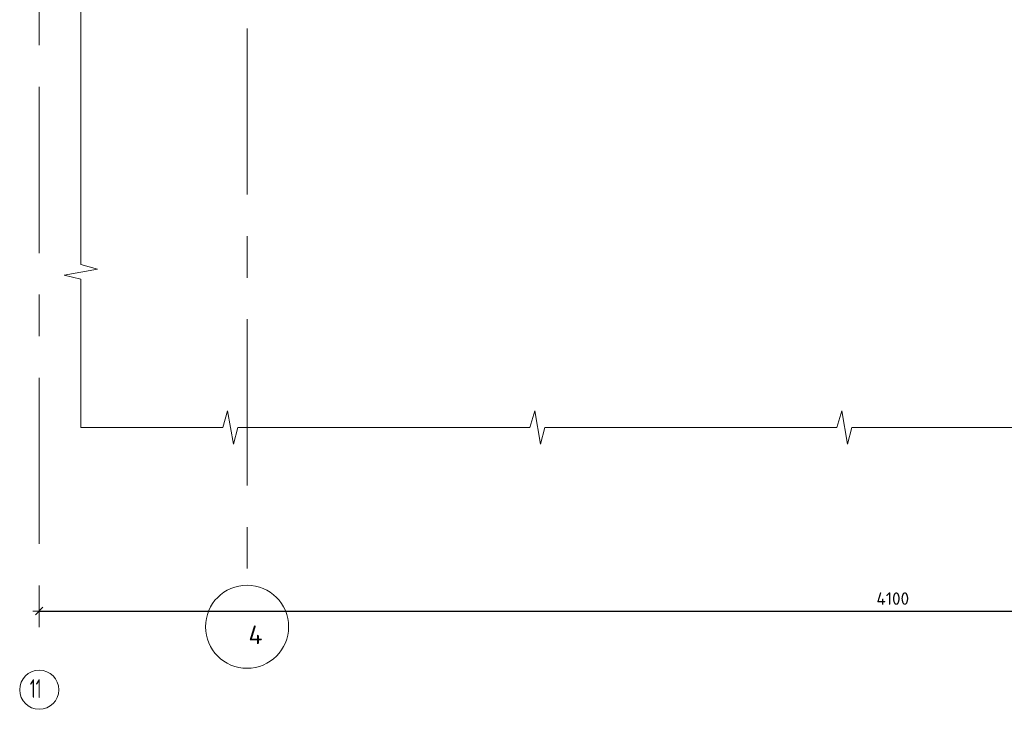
# Model space of a CAD drawing. Header units: metres. Extents: x -38 to 102, y -15 to 21.
# Tile 19 of 229: x 72.91 to 75.28, y -7.85 to -6.19. Entities that reach past the tile are written whole.
import ezdxf

# ---------------------------------------------------------------- set-up
doc = ezdxf.new("R2010")
doc.units = ezdxf.units.M
doc.header["$PDMODE"] = 65
doc.linetypes.add('______11', pattern=[0.5, 0.4, -0.05, 0, -0.05])
doc.linetypes.add('______5', pattern=[1.1, 0.8, -0.1, 0.1, -0.1])
for name, color, linetype, lineweight in [('XR$4$Осевая линия (1)', 7, '______5', 13), ('XR$4$Размерная линия (1)', 7, 'Continuous', 13), ('XR$6$Осевая линия (1)', 7, '______5', 13), ('XR$6$Текст_ общее_1', 7, 'Continuous', 13)]:
    doc.layers.add(name, color=color, linetype=linetype, lineweight=lineweight)
doc.styles.add('ISOCPEUR', font='txt')
doc.dimstyles.new('DIMSTYLE_24', dxfattribs={"dimtxt": 0.03, "dimasz": 0.03, "dimexe": 0, "dimexo": 0, "dimgap": 0.015, "dimtad": 2, "dimdec": 0, "dimlfac": 1000, "dimrnd": 5, "dimzin": 12, "dimdsep": 46, "dimtxsty": 'ISOCPEUR', "dimblk1": 'ALL_ML_STRICH', "dimblk2": 'ALL_ML_STRICH', "dimsah": 1, "dimcen": 0, "dimclrd": 7, "dimclre": 256, "dimclrt": 7, "dimadec": 0, "dimazin": 0, "dimtfac": 1, "dimtdec": 0, "dimtix": 1, "dimtmove": 2, "dimatfit": 3, "dimfxl": 0, "dimtzin": 0, "dimlwd": 0, "dimlwe": -3, "dimarcsym": 0})

# ---------------------------------------------------------------- blocks, each defined once
blk = doc.blocks.new('ЭЛЕМЕНТ_УЗОРА_18')
at = {"color": 7, "linetype": 'Continuous', "lineweight": 13, "transparency": 33554687}
blk.add_line((73.0556, -7.1699), (73.0556, -7.1699), dxfattribs=at)
for points in [[(73.0556, -6.4399), (73.0556, -6.0829), (73.0156, -6.0727), (73.0956, -6.0588), (73.0556, -6.0472), (73.0556, -5.7099)], [(73.0556, -7.1699), (73.0556, -7.1699), (73.0556, -6.8129), (73.0156, -6.8027), (73.0956, -6.7888), (73.0556, -6.7772), (73.0556, -6.4399)], [(73.7943, -7.1699), (73.4331, -7.1699), (73.4227, -7.2099), (73.4087, -7.1299), (73.3969, -7.1699), (73.0556, -7.1699)], [(74.5329, -7.1699), (74.1717, -7.1699), (74.1614, -7.2099), (74.1473, -7.1299), (74.1355, -7.1699), (73.7943, -7.1699)], [(75.2716, -7.1699), (74.9104, -7.1699), (74.9, -7.2099), (74.886, -7.1299), (74.8742, -7.1699), (74.5329, -7.1699)], [(76.0102, -7.1699), (75.649, -7.1699), (75.6387, -7.2099), (75.6246, -7.1299), (75.6128, -7.1699), (75.2716, -7.1699)]]:
    blk.add_lwpolyline(points, dxfattribs=at)
blk = doc.blocks.new('ALL_ML_STRICH')
at = {"color": 0, "linetype": 'ByBlock', "lineweight": -2}
for p, q in [((-1, 0), (0.5, 0)), ((-0.3, -0.3), (0.3, 0.3)), ((0, -0.5), (0, 0.5))]:
    blk.add_line(p, q, dxfattribs=at)
blk = doc.blocks.new('*D307')
at = {"layer": 'DEFPOINTS', "color": 7, "linetype": 'Continuous', "lineweight": 13, "transparency": 33554687}
for p in [(77.0555, -7.5744), (72.9555, -7.6022), (72.9555, -7.6115)]:
    blk.add_point(p, dxfattribs=at)
at = {"layer": 'XR$4$Размерная линия (1)', "color": 9, "linetype": 'Continuous', "lineweight": -2, "true_color": 0xc7c7c7, "transparency": 33554687}
for p, q in [((77.0555, -7.5944), (77.0555, -7.6115)), ((72.9555, -7.6115), (72.9555, -7.6115))]:
    blk.add_line(p, q, dxfattribs=at)
at = {"layer": 'XR$4$Размерная линия (1)', "color": 7, "linetype": 'Continuous', "lineweight": -2, "transparency": 33554687}
blk.add_line((72.9555, -7.6115), (77.0555, -7.6115), dxfattribs=at)
at = {"layer": 'XR$4$Размерная линия (1)', "color": 7, "linetype": 'Continuous', "lineweight": 13, "transparency": 33554687, "xscale": 0.03, "yscale": 0.03, "zscale": 0.03, "rotation": 180}
blk.add_blockref('ALL_ML_STRICH', (72.9555, -7.6115), dxfattribs=at)
at = {"layer": 'XR$4$Размерная линия (1)', "color": 7, "linetype": 'Continuous', "lineweight": 13, "transparency": 33554687, "xscale": 0.03, "yscale": 0.03, "zscale": 0.03}
blk.add_blockref('ALL_ML_STRICH', (77.0555, -7.6115), dxfattribs=at)
at = {"layer": 'XR$4$Размерная линия (1)', "color": 7, "linetype": 'Continuous', "lineweight": 13, "transparency": 33554687, "insert": (75.0085, -7.5815), "char_height": 0.03, "width": 0.12, "attachment_point": 5, "style": 'ISOCPEUR'}
blk.add_mtext('\\A1;{4100}', dxfattribs=at)
blk = doc.blocks.new('ЭЛЕМЕНТ_УЗОРА_30')
at = {"color": 7, "linetype": 'Continuous', "lineweight": 13, "transparency": 33554687}
blk.add_line((73.0556, -7.1699), (73.0556, -7.1699), dxfattribs=at)
for points in [[(73.0556, -6.4399), (73.0556, -6.0829), (73.0156, -6.0727), (73.0956, -6.0588), (73.0556, -6.0472), (73.0556, -5.7099)], [(73.0556, -7.1699), (73.0556, -7.1699), (73.0556, -6.8129), (73.0156, -6.8027), (73.0956, -6.7888), (73.0556, -6.7772), (73.0556, -6.4399)], [(73.7943, -7.1699), (73.4331, -7.1699), (73.4227, -7.2099), (73.4087, -7.1299), (73.3969, -7.1699), (73.0556, -7.1699)], [(74.5329, -7.1699), (74.1717, -7.1699), (74.1614, -7.2099), (74.1473, -7.1299), (74.1355, -7.1699), (73.7943, -7.1699)], [(75.2716, -7.1699), (74.9104, -7.1699), (74.9, -7.2099), (74.886, -7.1299), (74.8742, -7.1699), (74.5329, -7.1699)], [(76.0102, -7.1699), (75.649, -7.1699), (75.6387, -7.2099), (75.6246, -7.1299), (75.6128, -7.1699), (75.2716, -7.1699)]]:
    blk.add_lwpolyline(points, dxfattribs=at)

msp = doc.modelspace()

# ---------------------------------------------------------------- linework, layer by layer
at = {"color": 7, "linetype": 'Continuous', "lineweight": 13, "transparency": 33554687}
msp.add_circle((73.4555, -7.6493), 0.1, dxfattribs=at)
at = {"layer": 'XR$4$Осевая линия (1)', "color": 253, "linetype": '______11', "lineweight": 13, "true_color": 0xa0a0a0, "transparency": 33554687}
msp.add_line((72.9555, -4.2499), (72.9555, -7.7463), dxfattribs=at)
at = {"layer": 'XR$4$Осевая линия (1)', "color": 7, "linetype": 'Continuous', "lineweight": 13, "transparency": 33554687}
msp.add_circle((72.9556, -7.801), 0.047, dxfattribs=at)
at = {"layer": 'XR$6$Осевая линия (1)', "color": 253, "linetype": '______11', "lineweight": 13, "true_color": 0xa0a0a0, "transparency": 33554687}
msp.add_line((73.4555, -4.8093), (73.4555, -7.5493), dxfattribs=at)

# ---------------------------------------------------------------- block references
at = {"color": 7, "linetype": 'Continuous', "lineweight": 13, "transparency": 33554687}
for name in ['ЭЛЕМЕНТ_УЗОРА_18', 'ЭЛЕМЕНТ_УЗОРА_30']:
    msp.add_blockref(name, (0, 0), dxfattribs=at)

# ---------------------------------------------------------------- texts
at = {"layer": 'XR$4$Осевая линия (1)', "color": 7, "linetype": 'Continuous', "lineweight": 13, "transparency": 33554687, "insert": (72.9331, -7.8206), "char_height": 0.045, "width": 0.059062, "attachment_point": 7, "style": 'ISOCPEUR'}
msp.add_mtext('\\W0.62;11', dxfattribs=at)
at = {"layer": 'XR$6$Текст_ общее_1', "color": 7, "linetype": 'Continuous', "lineweight": 13, "transparency": 33554687, "insert": (73.4927, -7.6912), "char_height": 0.045, "width": 0.054, "attachment_point": 9, "style": 'ISOCPEUR'}
msp.add_mtext('\\A1;{\\fISOCPEUR|i0|b0;\\H0.045000;\\W1.000000;\\C7;4}\\P', dxfattribs=at)

# ---------------------------------------------------------------- dimensions: what is measured, and where the dimension line sits
at = {"layer": 'XR$4$Размерная линия (1)', "color": 7, "linetype": 'Continuous', "lineweight": 13, "transparency": 33554687}
dim = msp.add_linear_dim(base=(77.0555, -7.6115), p1=(72.9555, -7.6115), p2=(77.0555, -7.5944), dimstyle='DIMSTYLE_24', override={"dimpost": '<>', "dimclrd": 7, "dimclre": 9, "dimclrt": 7, "dimlwd": 0, "dimlwe": 65533}, dxfattribs=at)
dim.commit()
dim.dimension.update_dxf_attribs({"geometry": '*D307', "text_midpoint": (75.0085, -7.5815), "dimtype": 160})

doc.saveas('drawing.dxf')
